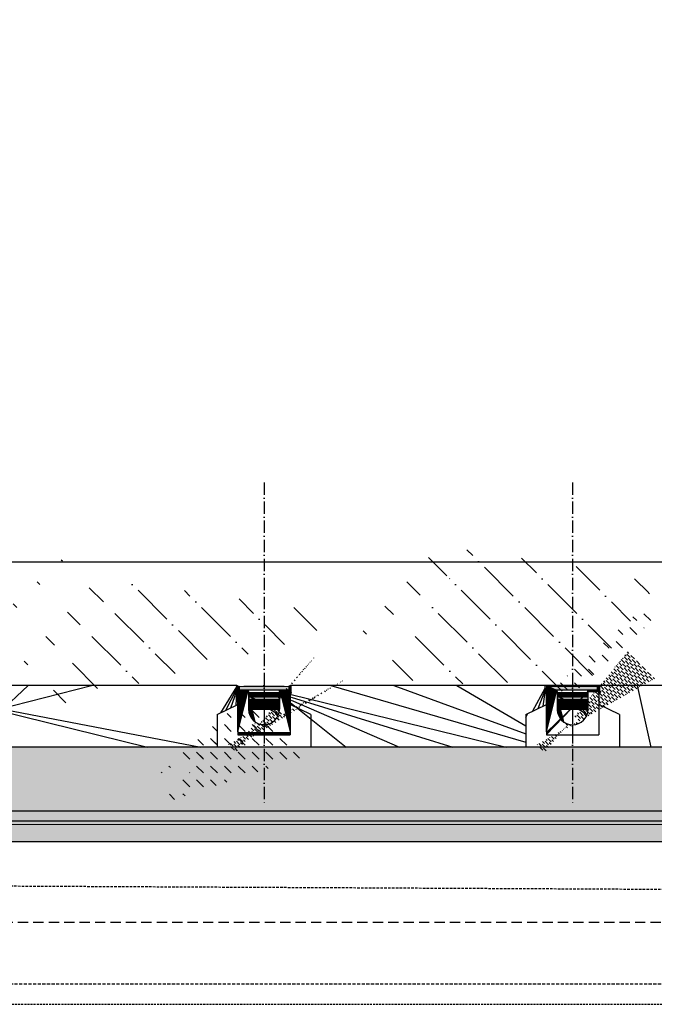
# Model space of a CAD drawing. Header units: centimetres. Extents: x 657501712 to 657529232, y 555122765 to 555182979.
# Tile 66 of 78: x 657510988 to 657511297, y 555123642 to 555124121. Entities that reach past the tile are written whole.
import ezdxf

# ---------------------------------------------------------------- set-up
doc = ezdxf.new("R2010")
doc.units = ezdxf.units.CM
doc.header["$LTSCALE"] = 0.1
for name, pattern in [('ZKZOK_PW_06_00_300$0$ACAD_ISO04W100', [30.5, 24, -3, 0.5, -3]), ('ZKZOK_PW_06_00_300$0$ACAD_ISO10W100', [18.5, 12, -3, 0.5, -3]), ('ZKZOK_PW_06_00_300$0$DASHED', [0.75, 0.5, -0.25])]:
    doc.linetypes.add(name, pattern=pattern)
for name, color, linetype in [('xrefs', 7, 'Continuous'), ('ZKZOK_PW_06_00_300$0$G_GB_030L', 7, 'ZKZOK_PW_06_00_300$0$ACAD_ISO04W100'), ('ZKZOK_PW_06_00_300$0$S_GB_300D', 1, 'Continuous'), ('ZKZOK_PW_06_00_300$0$S_GB_300H', 9, 'Continuous'), ('ZKZOK_PW_06_00_300$0$S_GB_300L', 3, 'Continuous'), ('ZKZOK_PW_06_00_300$0$S_GB_301D', 1, 'Continuous'), ('ZKZOK_PW_06_00_300$0$S_GB_301L', 1, 'Continuous'), ('ZKZOK_PW_06_00_300$0$S_GB_302L', 2, 'Continuous'), ('ZKZOK_PW_06_00_300$0$S_GB_303L', 3, 'Continuous'), ('ZKZOK_PW_06_00_300$0$S_GB_309H', 9, 'Continuous'), ('ZKZOK_PW_06_00_300$0$S_GB_309L', 9, 'Continuous'), ('ZKZOK_PW_06_00_300$0$S_GB_403L', 3, 'Continuous')]:
    doc.layers.add(name, color=color, linetype=linetype)
doc.layers.add('ZKZOK_PW_06_00_300$0$B_KRESK', color=9, linetype='Continuous', lineweight=18)

# ---------------------------------------------------------------- blocks, each defined once
blk = doc.blocks.new('wer')
at = {"layer": 'ZKZOK_PW_06_00_300$0$B_KRESK'}
h = blk.add_hatch(dxfattribs=at)
h.set_pattern_fill('DASH', color=251, scale=15, angle=-32.91639821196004, style=0)
h.set_pattern_definition([(134.9999911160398, (148450.7384586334, 43804.22746276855), (1.044320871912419e-05, 67.35192090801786), [47.625, -47.625])])
h.paths.add_polyline_path([(32819.57148742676, -113.200572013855), (32817.17380142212, -113.2005701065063), (32821.96918678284, -11.25025463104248), (32819.57149887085, -11.77481174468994)])
h.paths.add_polyline_path([(33877.55045318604, -239.981201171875), (33622.55047512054, -239.9811964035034), (33622.55047416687, -92.06508159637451), (33622.55043029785, -92.0650806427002), (33522.55047607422, -139.9812002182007), (33522.55047607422, -263.5274343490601), (33522.55047512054, -299.9812126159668), (33977.55044937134, -299.981273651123), (33977.55046081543, -139.9812002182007), (33877.55046653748, -92.06508541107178)])
h = blk.add_hatch(dxfattribs=at)
h.set_pattern_fill('DASH', color=251, scale=15, angle=-32.91639821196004, style=0)
h.set_pattern_definition([(134.9999911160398, (149950.7384567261, 43804.22753429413), (1.044320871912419e-05, 67.35192090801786), [47.625, -47.625])])
h.paths.add_polyline_path([(34319.57148742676, -113.2005004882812), (34317.17380142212, -113.2005004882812), (34321.96918678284, -11.25018405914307), (34319.57149887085, -11.77474308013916)])
h.paths.add_polyline_path([(35377.55045318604, -239.9811296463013), (35122.55047607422, -239.9811248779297), (35122.55047512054, -92.06501007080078), (35122.55043029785, -92.0650110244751), (35022.55047416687, -139.9811296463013), (35022.55047607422, -263.527364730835), (35022.55047607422, -299.981143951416), (35477.55044937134, -299.9812030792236), (35477.55045986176, -139.9811296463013), (35377.55046844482, -92.06501388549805)])
at = {"layer": 'ZKZOK_PW_06_00_300$0$S_GB_300H'}
h = blk.add_hatch(dxfattribs=at)
h.set_pattern_fill('ANSI37', color=251, angle=-2.067360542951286e-14)
h.set_pattern_definition([(44.99999999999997, (105911.8318567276, 15294.36216545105), (-2.245064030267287, 2.245064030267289), []), (135, (105911.8318567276, 15294.36216545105), (-2.245064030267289, -2.245064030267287), [])])
h.paths.add_polyline_path([(33617.55048847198, 0.01854610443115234), (33620.05048847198, 0.01854610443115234), (33622.55048751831, -2.981451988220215), (33622.55048847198, -32.98145389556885), (33617.55048751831, -32.98145294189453)])
h = blk.add_hatch(dxfattribs=at)
h.set_pattern_fill('ANSI37', color=251, angle=-2.067360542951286e-14)
h.set_pattern_definition([(135, (-38411.73087978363, 15294.36216545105), (2.245064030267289, 2.245064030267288), []), (44.99999999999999, (-38411.73087978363, 15294.36216545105), (2.245064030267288, -2.245064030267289), [])])
h.paths.add_polyline_path([(33882.55048942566, 0.01854610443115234), (33880.05049037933, 0.01854610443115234), (33877.55048942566, -2.981452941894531), (33877.55048942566, -32.98145198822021), (33882.55048942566, -32.98145294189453)])
h = blk.add_hatch(dxfattribs=at)
h.set_pattern_fill('ANSI37', color=251, angle=-2.067360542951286e-14)
h.set_pattern_definition([(44.99999999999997, (107411.8318567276, 15294.36207962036), (-2.245064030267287, 2.245064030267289), []), (135, (107411.8318567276, 15294.36207962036), (-2.245064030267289, -2.245064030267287), [])])
h.paths.add_polyline_path([(35117.55048847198, 0.01846027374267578), (35120.05048751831, 0.01846027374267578), (35122.55048751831, -2.981538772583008), (35122.55048751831, -32.98153877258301), (35117.55048847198, -32.98153877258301)])
h = blk.add_hatch(dxfattribs=at)
h.set_pattern_fill('ANSI37', color=251, angle=-2.067360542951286e-14)
h.set_pattern_definition([(135, (-36911.73087882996, 15294.36207962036), (2.245064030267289, 2.245064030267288), []), (44.99999999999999, (-36911.73087882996, 15294.36207962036), (2.245064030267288, -2.245064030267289), [])])
h.paths.add_polyline_path([(35382.55048942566, 0.01846027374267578), (35380.05048942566, 0.01846027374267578), (35377.55049037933, -2.981538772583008), (35377.55048942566, -32.98153972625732), (35382.55049037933, -32.98153877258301)])
h = blk.add_hatch(color=251, dxfattribs=at)
h.dxf.hatch_style = 1
edge = h.paths.add_edge_path()
edge.add_arc((33620.05048847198, -35.48145294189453), 2.5, 0, 360)
at = {"layer": 'ZKZOK_PW_06_00_300$0$S_GB_300H', "ltscale": 10}
h = blk.add_hatch(dxfattribs=at)
h.set_pattern_fill('ANSI38', color=251, scale=3, angle=-2.067360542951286e-14)
h.set_pattern_definition([(44.99999999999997, (105911.8318567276, 15294.36216545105), (-6.735192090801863, 6.735192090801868), []), (135, (105911.8318567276, 15294.36216545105), (-20.2055762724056, 6.735192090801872), [23.8125, -14.2875])])
h.paths.add_polyline_path([(33825.05048751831, -27.98146057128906), (33877.55048751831, -27.98146533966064), (33877.55046653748, -239.9814643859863), (33622.55048751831, -239.9814596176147), (33622.55048847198, -27.98145294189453), (33675.05048751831, -27.98145294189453), (33675.05048179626, -114.9814500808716, 1), (33825.05048370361, -114.9814577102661)])
at = {"layer": 'ZKZOK_PW_06_00_300$0$S_GB_300H'}
h = blk.add_hatch(dxfattribs=at)
h.set_pattern_fill('ANSI31', color=251, angle=-2.067360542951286e-14)
h.set_pattern_definition([(44.99999999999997, (105914.3318567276, 15294.36216545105), (-2.245064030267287, 2.245064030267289), [])])
h.paths.add_polyline_path([(33675.05048751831, -27.98145198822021), (33675.05048751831, -23.98145198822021), (33629.05048751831, -23.98145198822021), (33629.05048751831, -2.981451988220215), (33625.05048751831, -2.981451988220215), (33625.05048847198, -27.98145198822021)])
h = blk.add_hatch(dxfattribs=at)
h.set_pattern_fill('ANSI31', color=251, angle=-2.067360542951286e-14)
h.set_pattern_definition([(135, (-38414.23087978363, 15294.36216640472), (2.245064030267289, 2.245064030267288), [])])
h.paths.add_polyline_path([(33825.05049133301, -27.9814510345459), (33825.05049037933, -23.9814510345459), (33871.05048942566, -23.98145198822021), (33871.05048942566, -2.981451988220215), (33875.05048942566, -2.981451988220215), (33875.05048942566, -27.98145198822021)])
h = blk.add_hatch(color=251, dxfattribs=at)
h.dxf.hatch_style = 1
edge = h.paths.add_edge_path()
edge.add_arc((33880.05048942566, -35.48145389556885), 2.5, 0, 360)
h = blk.add_hatch(color=251, dxfattribs=at)
h.dxf.hatch_style = 1
edge = h.paths.add_edge_path()
edge.add_arc((35120.05048847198, -35.48153877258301), 2.5, 0, 360)
at = {"layer": 'ZKZOK_PW_06_00_300$0$S_GB_300H', "ltscale": 10}
h = blk.add_hatch(dxfattribs=at)
h.set_pattern_fill('ANSI38', color=251, scale=3, angle=-2.067360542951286e-14)
h.set_pattern_definition([(44.99999999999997, (107411.8318567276, 15294.36207962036), (-6.735192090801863, 6.735192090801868), []), (135, (107411.8318567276, 15294.36207962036), (-20.2055762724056, 6.735192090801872), [23.8125, -14.2875])])
h.paths.add_polyline_path([(35325.05048751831, -27.98154640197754), (35377.55048561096, -27.98155117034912), (35377.5504655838, -239.9815511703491), (35122.55048751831, -239.9815464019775), (35122.55048847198, -27.98153972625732), (35175.05048751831, -27.98153877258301), (35175.05048179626, -114.9815349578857, 1), (35325.05048370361, -114.9815435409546)])
at = {"layer": 'ZKZOK_PW_06_00_300$0$S_GB_300H'}
h = blk.add_hatch(dxfattribs=at)
h.set_pattern_fill('ANSI31', color=251, angle=-2.067360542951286e-14)
h.set_pattern_definition([(44.99999999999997, (107414.3318576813, 15294.36208057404), (-2.245064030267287, 2.245064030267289), [])])
h.paths.add_polyline_path([(35175.05048751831, -27.98153781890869), (35175.05048751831, -23.98153781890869), (35129.05048751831, -23.98153972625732), (35129.05048751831, -2.981536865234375), (35125.05048847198, -2.981538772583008), (35125.05048751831, -27.98153877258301)])
h = blk.add_hatch(dxfattribs=at)
h.set_pattern_fill('ANSI31', color=251, angle=-2.067360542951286e-14)
h.set_pattern_definition([(135, (-36914.23087882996, 15294.36208248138), (2.245064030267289, 2.245064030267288), [])])
h.paths.add_polyline_path([(35325.05049037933, -27.98153781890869), (35325.05049037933, -23.98153781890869), (35371.05048942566, -23.98153972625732), (35371.05049133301, -2.981537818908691), (35375.05048942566, -2.981537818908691), (35375.05048942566, -27.98153781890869)])
h = blk.add_hatch(color=251, dxfattribs=at)
h.dxf.hatch_style = 1
edge = h.paths.add_edge_path()
edge.add_arc((35380.05049037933, -35.48153877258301), 2.5, 0, 360)
at = {"layer": 'ZKZOK_PW_06_00_300$0$S_GB_309H'}
h = blk.add_hatch(dxfattribs=at)
h.set_pattern_fill('ANSI33', color=251, scale=30, angle=-2.067360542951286e-14)
h.set_pattern_definition([(44.99999999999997, (-736443.4490127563, 461576.4483423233), (-134.7038418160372, 134.7038418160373), []), (44.99999999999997, (-736308.7451133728, 461576.4483423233), (-134.7038418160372, 134.7038418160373), [95.24999999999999, -47.62499999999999])])
h.paths.add_polyline_path([(10899.74934387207, -310.1945667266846), (9059.749345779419, -310.1945667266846), (9059.74935913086, -610.1945667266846), (10899.74935817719, -610.1945667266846)])
h.paths.add_polyline_path([(9059.749345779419, -310.1945667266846), (8178.6139793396, -300), (8178.614530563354, -610.1945667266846), (9059.74935913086, -610.1945667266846)])
h.paths.add_polyline_path([(12750.02613449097, 6150), (12600.0255279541, 6150), (12600.0255279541, 600), (12750.02613449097, 600.0000009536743)])
h.paths.add_polyline_path([(12600.0255279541, 6150), (12450.0255279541, 6150), (12450.0255279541, 600), (12600.0255279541, 600)])
h.paths.add_polyline_path([(12550.02552986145, 6560), (12450.0255279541, 6560.000000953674), (12450.0255279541, 6240), (12550.0255279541, 6240.000000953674)], flags=17)
h.paths.add_polyline_path([(12600.0255279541, 6600), (12550.0255279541, 6600.000000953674), (12550.02552986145, 6560), (12550.0255279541, 6200), (12450.0255279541, 6200.000000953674), (12450.0255279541, 6150), (12600.0255279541, 6150)])
h.paths.add_polyline_path([(12650.02613449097, 6600), (12600.0255279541, 6600), (12600.0255279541, 6150), (12750.02613449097, 6150), (12750.02613449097, 6200.000000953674), (12650.02613449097, 6200), (12650.02613639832, 6240)])
h.paths.add_polyline_path([(12750.02613449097, 6560), (12650.02613449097, 6560.000000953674), (12650.02613639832, 6240), (12750.02613639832, 6240)])
h.paths.add_polyline_path([(16139.74934577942, -300), (14299.7496471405, -299.9999990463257), (14299.74935913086, -610.1945667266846), (16139.74935913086, -610.1945667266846)])
h.paths.add_polyline_path([(17979.74964904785, -299.9999980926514), (16139.74934577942, -300), (16139.74935913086, -610.1945667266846), (17979.74935817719, -610.1945667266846)])
h.paths.add_polyline_path([(19819.74934577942, -299.9999980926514), (17979.74964904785, -299.9999980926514), (17979.74935817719, -610.1945667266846), (19819.74935913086, -610.1945667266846)])
h.paths.add_polyline_path([(21659.74964904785, -299.9999122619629), (19819.74934577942, -299.9999980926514), (19819.74935913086, -610.1945667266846), (21659.74935913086, -610.1945667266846)])
h.paths.add_polyline_path([(23499.74964904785, -299.9999980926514), (21659.74964904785, -299.9999122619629), (21659.74935913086, -610.1945667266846), (23499.74935817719, -610.1945667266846)])
h.paths.add_polyline_path([(25350.05136489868, 6150), (25200.05106258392, 6150), (25200.05106258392, 600.0000009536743), (25350.0510892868, 600)])
h.paths.add_polyline_path([(25200.05106258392, 6150), (25050.05106258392, 6150.000000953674), (25050.05106258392, 600.0000009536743), (25200.05106258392, 600.0000009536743)])
h.paths.add_polyline_path([(25350.05136585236, 6560), (25250.05136585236, 6560.000000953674), (25250.05136585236, 6240.000000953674), (25350.05136680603, 6240)])
h.paths.add_polyline_path([(25250.05136680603, 6600), (25200.05106163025, 6600.000000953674), (25200.05106258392, 6150), (25350.05136489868, 6150), (25350.05136680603, 6180.000000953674), (25350.05136680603, 6200.000000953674), (25250.05167007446, 6200.000000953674), (25250.05136680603, 6200)])
h.paths.add_polyline_path([(25200.05106163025, 6600.000000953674), (25150.05075836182, 6600.000000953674), (25150.05075836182, 6560.000000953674), (25150.05075836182, 6240), (25150.05106258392, 6240.000000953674), (25150.05106258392, 6200), (25050.05106163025, 6200.000000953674), (25050.05106258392, 6150.000000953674), (25200.05106258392, 6150)])
h.paths.add_polyline_path([(25150.05075836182, 6560.000000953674), (25050.05075836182, 6560.000000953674), (25050.05075836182, 6240.000000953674), (25150.05075836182, 6240)], flags=17)
h.paths.add_polyline_path([(36100.30170822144, -300.0000009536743), (34260.30171108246, -299.9999980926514), (34260.30169582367, -610.1945667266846), (36100.30169487, -610.1945667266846)])
h.paths.add_polyline_path([(34260.30171108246, -299.9999980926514), (32420.30170726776, -299.9999980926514), (32420.30169487, -610.1945667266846), (34260.30169582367, -610.1945667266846)])
h.paths.add_polyline_path([(32420.30170726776, -299.9999980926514), (30580.30201148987, -299.9999990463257), (30580.30169582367, -610.1945667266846), (32420.30169487, -610.1945667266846)])
h.paths.add_polyline_path([(30580.30201148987, -299.9999990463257), (28740.30170822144, -300.0004167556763), (28740.30169487, -610.1945667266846), (30580.30169582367, -610.1945667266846)])
h.paths.add_polyline_path([(28740.30170822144, -300.0004167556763), (26900.30171012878, -299.9999990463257), (26900.30169487, -610.1945667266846), (28740.30169487, -610.1945667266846)])
h.paths.add_polyline_path([(37949.97445869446, 6150.000000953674), (37799.97445869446, 6150.000000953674), (37799.97445869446, 600.0000009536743), (37949.97445869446, 600.0000009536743)])
h.paths.add_polyline_path([(37799.97445869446, 6150.000000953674), (37649.97445869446, 6150.000000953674), (37649.97445869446, 600.0000009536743), (37799.97445869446, 600.0000009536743)])
h.paths.add_polyline_path([(37949.97445869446, 7200.000000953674), (37799.97445869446, 7200), (37799.97445869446, 6150.000000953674), (37949.97445869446, 6150.000000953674)])
h.paths.add_polyline_path([(37799.97445869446, 7200), (37649.97445869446, 7200.000000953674), (37649.97445869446, 6600), (37749.97415542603, 6600), (37749.97415542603, 6200), (37649.97446060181, 6200), (37649.97445869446, 6150.000000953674), (37799.97445869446, 6150.000000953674)])
h.paths.add_polyline_path([(12450.0255279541, -10.19456768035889), (12600.02552700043, -10.19456672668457), (12600.0255279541, 600), (12450.0255279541, 600)])
h.paths.add_polyline_path([(11949.99320411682, -610.1945667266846), (11949.99320793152, -299.9999980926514), (10899.74934387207, -310.1945667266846), (10899.74935817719, -610.1945667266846)])
h.paths.add_polyline_path([(13250.05785179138, -299.9999980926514), (13250.05785179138, -610.1945667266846), (14299.74935913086, -610.1945667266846), (14299.7496471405, -299.9999990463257)])
h.paths.add_polyline_path([(12600.02552700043, -10.19456672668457), (12750.02613449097, -10.19456672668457), (12750.02613449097, 600.0000009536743), (12600.0255279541, 600)])
h.paths.add_polyline_path([(25200.05106258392, 0), (25350.0510597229, 0), (25350.0510892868, 600), (25200.05106258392, 600.0000009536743)])
h.paths.add_polyline_path([(25850.05136585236, -299.9999980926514), (25850.05106258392, -610.1945676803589), (26900.30169487, -610.1945667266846), (26900.30171012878, -299.9999990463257)])
h.paths.add_polyline_path([(25050.05106163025, 0), (25200.05106258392, 0), (25200.05106258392, 600.0000009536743), (25050.05106258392, 600.0000009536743)])
h.paths.add_polyline_path([(24550.05106163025, -610.1945667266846), (24550.05106163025, -299.9999980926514), (23499.74964904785, -299.9999980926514), (23499.74935817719, -610.1945667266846)])
h.paths.add_polyline_path([(37149.97445869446, -610.1945667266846), (37149.97476196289, -299.9999990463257), (36100.30170822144, -300.0000009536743), (36100.30169487, -610.1945667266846)])
h.paths.add_polyline_path([(37649.97445869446, -10.19456672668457), (37799.97445869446, -10.19456672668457), (37799.97445869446, 600.0000009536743), (37649.97445869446, 600.0000009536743)])
h.paths.add_polyline_path([(37799.97445869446, -10.19456672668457), (37949.97445869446, -10.19456672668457), (37949.97445869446, 600.0000009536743), (37799.97445869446, 600.0000009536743)])
h = blk.add_hatch(dxfattribs=at)
h.set_pattern_fill('ANSI35', color=251, scale=25, angle=270)
h.set_pattern_definition([(314.9999999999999, (-723843.4240837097, 384631.1639604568), (112.2532015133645, 112.2532015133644), []), (314.9999999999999, (-723843.4240837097, 384518.9107103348), (112.2532015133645, 112.2532015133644), [198.4375, -39.68749999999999, 0, -39.68749999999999])])
h.paths.add_polyline_path([(27622.55048847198, -92.06543254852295), (27622.55048751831, -37.98153877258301), (27617.55048751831, -37.98153877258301), (27617.55048847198, 0.01846027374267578), (26800.05045700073, 0.01846027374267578), (26800.05045700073, -299.9815378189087), (27522.55048847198, -299.9815397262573), (27522.55048847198, -139.9815502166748)])
h.paths.add_polyline_path([(26800.05045700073, 0.01846027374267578), (26382.55046653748, 0.01846027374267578), (26382.5504655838, -37.98153877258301), (26381.1688337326, -93.79922199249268), (26477.55044937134, -139.9815502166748), (26477.55043697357, -299.9815378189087), (26800.05045700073, -299.9815378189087)])
h.paths.add_polyline_path([(26122.55046463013, -37.98153972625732), (26117.55046463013, -37.98153877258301), (26117.55046463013, 0.01846027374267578), (25850.08278179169, 0.01846027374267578), (25850.08278179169, -299.9815378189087), (26022.55046463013, -299.9815378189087), (26022.55046272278, -139.9815502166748), (26122.55046463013, -92.06543254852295)])
h.paths.add_polyline_path([(29122.55048751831, -92.06543254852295), (29122.55048751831, -37.98153877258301), (29117.55048847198, -37.98153972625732), (29117.55048942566, 0.01846027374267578), (27882.55048942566, 0.01846027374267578), (27882.55049037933, -37.98153877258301), (27881.16885757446, -93.79922199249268), (27977.55047225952, -139.9815511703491), (27977.5504617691, -299.9815378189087), (29022.55048751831, -299.9815397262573), (29022.55048847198, -139.9815511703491)])
h.paths.add_polyline_path([(30622.55048847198, -92.06543254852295), (30622.55048751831, -37.98153877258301), (30617.55048847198, -37.98153877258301), (30617.55048751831, 0.01846027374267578), (29382.55048942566, 0.01846027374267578), (29382.55049037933, -37.98153781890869), (29381.16885757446, -93.79922199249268), (29477.55047225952, -139.9815502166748), (29477.5504617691, -299.9815378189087), (30522.55048751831, -299.9815397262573), (30522.55048751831, -139.9815502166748)])
h.paths.add_polyline_path([(32122.55048751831, -37.98153877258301), (32117.55048847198, -37.98153877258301), (32117.55048751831, 0.01846027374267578), (30882.55048942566, 0.01846027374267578), (30882.55049037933, -37.98153877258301), (30881.16885757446, -93.79922199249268), (30977.55047225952, -139.9815511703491), (30977.55046081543, -299.9815378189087), (32022.55048751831, -299.9815378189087), (32022.55048751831, -139.9815511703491), (32122.55048847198, -92.06543254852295)])
h.paths.add_polyline_path([(33622.55048847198, -92.06534671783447), (33622.55048847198, -37.98145294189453), (33617.55048751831, -37.98145294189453), (33617.55048847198, 0.01854610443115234), (32382.55048942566, 0.01846027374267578), (32382.55048942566, -37.98153877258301), (32381.16885757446, -93.79922199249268), (32477.55047225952, -139.9815502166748), (32477.55046081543, -299.9815378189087), (33522.55048751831, -299.9815378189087), (33522.55048751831, -139.9814643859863)])
h.paths.add_polyline_path([(35122.55048847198, -37.98153972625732), (35117.55048751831, -37.98153877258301), (35117.55048847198, 0.01854801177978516), (33882.55048942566, 0.01854610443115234), (33882.55048942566, -37.98145294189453), (33881.16885757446, -93.7991361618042), (33977.55047225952, -139.9814643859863), (33977.55046081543, -299.9815397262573), (35022.55048847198, -299.9815378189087), (35022.55048847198, -139.9815502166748), (35122.55048847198, -92.06543254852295)])
h.paths.add_polyline_path([(36522.55048847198, -139.9815502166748), (36622.55048751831, -92.06543254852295), (36622.55048847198, -37.98153877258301), (36617.55048751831, -37.98153877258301), (36617.55048751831, 0.01854610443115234), (35382.55048942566, 0.01854610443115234), (35382.55048942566, -37.98153877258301), (35381.16885757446, -93.79922199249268), (35477.55047225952, -139.9815502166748), (35477.55046081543, -299.9815397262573), (36522.55048751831, -299.9815397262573)])
h.paths.add_polyline_path([(37150.07599258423, 0.01846027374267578), (36882.55048942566, 0.01846027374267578), (36882.55049037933, -37.98153877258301), (36881.16885757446, -93.79922199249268), (36977.55047225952, -139.9815502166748), (36977.55046081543, -299.9815397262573), (37150.07599163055, -299.9815378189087)])
h = blk.add_hatch(dxfattribs=at)
h.set_pattern_fill('DASH', color=251, scale=15, angle=315)
h.set_pattern_definition([(314.9999999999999, (-735957.7343015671, 388596.2563142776), (67.35192090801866, -3.907985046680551e-14), [47.62499999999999, -47.62499999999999])])
h.paths.add_polyline_path([(25750.0833864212, -900), (24550.0510635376, -899.9999990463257), (24550.05375576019, -950), (25750.08607673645, -949.9407358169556)])
h.paths.add_polyline_path([(38499.97445869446, -899.9999904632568), (38350.00678348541, -900), (37149.97445869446, -899.9999990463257), (37149.97715187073, -949.9999990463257), (38350.00947284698, -949.9407358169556), (38499.97445869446, -950)])
h.paths.add_polyline_path([(11949.99320316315, -659.9913883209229), (11949.99320411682, -610.1945667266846), (8178.647403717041, -610.1945667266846), (8178.650096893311, -660.1945657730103)])
h.paths.add_polyline_path([(24550.05106258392, -659.3125734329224), (24550.05106163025, -610.1945667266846), (13250.05785179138, -610.1945667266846), (13250.05785274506, -659.9213485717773)])
h.paths.add_polyline_path([(37149.97445869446, -658.6337661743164), (37149.97445869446, -610.1945667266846), (25850.05106258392, -610.1945676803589), (25850.05106258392, -659.2425374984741)])
h = blk.add_hatch(dxfattribs=at)
h.set_pattern_fill('DASH', color=251, scale=20, angle=44.99999999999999)
h.set_pattern_definition([(44.99999999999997, (-735957.7343015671, 388596.2563142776), (3.907985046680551e-14, 89.80256121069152), [63.5, -63.5])])
h.paths.add_polyline_path([(37249.9421339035, -949.9954414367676), (37149.97445869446, -949.9999990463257), (37149.97445869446, -658.6337661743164), (25850.05106258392, -659.2425374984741), (25850.05106258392, -899.9999990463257), (25850.05375289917, -949.9407339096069), (25750.0860786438, -949.9452924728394), (25750.08607673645, -949.9407358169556), (24650.01873779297, -949.9999990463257), (24650.01873779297, -949.9954414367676), (24550.05106258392, -950), (24550.05106258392, -659.3125734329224), (13250.05785274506, -659.9213485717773), (13250.05785274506, -900), (13150.05785179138, -900), (13150.0605430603, -949.9407358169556), (11949.99320411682, -950), (11949.99320316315, -659.9913883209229), (8178.650096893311, -660.1945657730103), (8178.655485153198, -760.1945667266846), (11609.75873947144, -760.1945667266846), (11849.99370670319, -1050.00060749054), (13350.05737686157, -1050.00057220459), (13590.29231643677, -760.1945667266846), (24209.78427314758, -760.1945667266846), (24450.05106258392, -1050), (25850.0833864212, -1049.999999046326), (26190.31785011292, -760.1945667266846), (36809.70767021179, -760.1945667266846), (37008.5213394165, -1000), (38499.97446060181, -1000.000000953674), (38499.97445869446, -950), (37249.9421339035, -950)])
at = {"layer": 'ZKZOK_PW_06_00_300$0$S_GB_403L'}
h = blk.add_hatch(color=251, dxfattribs=at)
h.dxf.hatch_style = 1
h.paths.add_polyline_path([(33869.68579006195, -22.63176250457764), (33869.68579006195, -3.531764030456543), (33847.18579292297, -2.631763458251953), (33652.18578720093, -2.631762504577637), (33629.68578720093, -3.531764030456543), (33629.68578910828, -22.63176250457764)])
h = blk.add_hatch(color=251, dxfattribs=at)
h.dxf.hatch_style = 1
h.paths.add_polyline_path([(35369.68579006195, -22.63184928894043), (35369.68578910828, -3.53184986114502), (35347.18579292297, -2.63184928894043), (35152.18578720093, -2.63184928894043), (35129.68578910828, -3.53184986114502), (35129.68578720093, -22.63184928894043)])
at = {"layer": 'ZKZOK_PW_06_00_300$0$G_GB_030L', "color": 251, "linetype": 'ZKZOK_PW_06_00_300$0$ACAD_ISO10W100', "ltscale": 50}
for p, q in [((33750.05044364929, 987.2239742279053), (33750.05051708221, -574.9815397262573)), ((35250.05044364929, 987.2240600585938), (35250.05051708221, -574.9815397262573))]:
    blk.add_line(p, q, dxfattribs=at)
at = {"layer": 'ZKZOK_PW_06_00_300$0$G_GB_030L', "color": 251, "linetype": 'ZKZOK_PW_06_00_300$0$ACAD_ISO10W100', "ltscale": 5}
for points in [[(33750.05049037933, 30.5378303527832), (33750.05047225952, -281.0551052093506)], [(35250.05049133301, 30.53774452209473), (35250.05047225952, -281.0551910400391)]]:
    blk.add_lwpolyline(points, dxfattribs=at)
at = {"layer": 'ZKZOK_PW_06_00_300$0$S_GB_300D', "color": 251}
for p, q in [((33622.55048847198, -149.9814653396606), (33622.55048847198, -149.9814653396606)), ((35122.55048751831, -149.9815511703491), (35122.55048751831, -149.9815511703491))]:
    blk.add_line(p, q, dxfattribs=at)
at = {"layer": 'ZKZOK_PW_06_00_300$0$S_GB_300L', "color": 251}
for p, q in [((33522.55048751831, -139.9814643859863), (33622.55048847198, -92.06534671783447)), ((33977.55047225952, -139.9814643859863), (33877.55047225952, -92.06534671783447)), ((35022.55048847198, -139.9815502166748), (35122.55048847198, -92.06543254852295)), ((35477.55047225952, -139.9815502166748), (35377.55047225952, -92.06543254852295)), ((33522.55048751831, -139.9814643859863), (33522.55048847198, -299.9814519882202)), ((33977.55047225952, -139.9814643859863), (33977.55046081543, -299.9814519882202)), ((35022.55048847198, -139.9815502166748), (35022.55048847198, -299.9815378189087)), ((35477.55047225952, -139.9815502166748), (35477.55046081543, -299.9815397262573)), ((32647.80167579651, -299.9999990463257), (32192.80170154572, -300))]:
    blk.add_line(p, q, dxfattribs=at)
at = {"layer": 'ZKZOK_PW_06_00_300$0$S_GB_301D', "color": 251}
for p, q in [((33745.45289421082, 0.01854610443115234), (33754.64808273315, 0.01854610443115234)), ((35245.45289421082, 0.01846027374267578), (35254.6480846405, 0.01846027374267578))]:
    blk.add_line(p, q, dxfattribs=at)
at = {"layer": 'ZKZOK_PW_06_00_300$0$S_GB_301D', "color": 251, "linetype": 'ZKZOK_PW_06_00_300$0$DASHED', "ltscale": 250}
blk.add_line((8178.614540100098, -852.9373359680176), (37649.97446727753, -999.9999990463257), dxfattribs=at)
at = {"layer": 'ZKZOK_PW_06_00_300$0$S_GB_301L', "color": 251, "linetype": 'ZKZOK_PW_06_00_300$0$DASHED', "ltscale": 1000}
for p, q in [((39949.97447013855, 599.9999914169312), (-12750.02553939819, 600)), ((37649.97445869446, 600.0000009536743), (-12750.02554130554, 600)), ((8178.614538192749, -1149.999883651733), (37649.97446632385, -1149.999226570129))]:
    blk.add_line(p, q, dxfattribs=at)
at = {"layer": 'ZKZOK_PW_06_00_300$0$S_GB_301L', "color": 251, "linetype": 'ZKZOK_PW_06_00_300$0$DASHED', "ltscale": 300}
blk.add_line((-13250.02554225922, -1449.999999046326), (37049.99999141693, -1450), dxfattribs=at)
at = {"layer": 'ZKZOK_PW_06_00_300$0$S_GB_301L', "color": 251, "linetype": 'ZKZOK_PW_06_00_300$0$DASHED', "ltscale": 150, "const_width": 5}
blk.add_lwpolyline([(25850.05106163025, -675.2611818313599), (37149.97445869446, -675.2611818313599)], dxfattribs=at)
at = {"layer": 'ZKZOK_PW_06_00_300$0$S_GB_301L', "color": 251}
for centre in [(33620.05048847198, -35.48145294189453), (33880.05048942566, -35.48145389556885), (35120.05048847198, -35.48153877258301), (35380.05049037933, -35.48153877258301)]:
    blk.add_circle(centre, 2.5, dxfattribs=at)
at = {"layer": 'ZKZOK_PW_06_00_300$0$S_GB_302L', "color": 251}
for p, q in [((33622.55048847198, -27.98145294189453), (33622.55048751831, -239.9814519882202)), ((33622.55048847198, -27.98145294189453), (33675.05048561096, -27.98145294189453)), ((33825.05048751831, -27.98146057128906), (33877.55048751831, -27.98146533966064)), ((33877.55048751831, -27.98146533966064), (33877.55046653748, -239.9814643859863)), ((35122.55048847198, -27.98153972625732), (35122.55048751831, -239.9815397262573)), ((35122.55048847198, -27.98153972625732), (35175.05048561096, -27.98153877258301)), ((35325.05048751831, -27.98154640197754), (35377.55048561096, -27.98155117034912)), ((35377.55048561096, -27.98155117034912), (35377.5504655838, -239.9815511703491)), ((33622.55048751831, -239.9814596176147), (33877.55046653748, -239.9814643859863)), ((35122.55048751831, -239.9815464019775), (35377.5504655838, -239.9815511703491))]:
    blk.add_line(p, q, dxfattribs=at)
for points in [[(33675.05048751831, -27.98145294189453), (33675.05048179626, -114.9814538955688)], [(33825.05048751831, -27.98146057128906), (33825.05048370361, -114.9814605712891)], [(35175.05048751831, -27.98153877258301), (35175.05048179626, -114.9815397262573)], [(35325.05048751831, -27.98154640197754), (35325.05048370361, -114.9815464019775)]]:
    blk.add_lwpolyline(points, dxfattribs=at)
for centre in [(33750.05048370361, -114.9814519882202), (35250.05048179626, -114.9815397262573)]:
    blk.add_arc(centre, 75.00000000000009, 180, 0, dxfattribs=at)
at = {"layer": 'ZKZOK_PW_06_00_300$0$S_GB_303L', "color": 251}
for p, q in [((33617.55048847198, 0.01854610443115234), (32382.55048942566, 0.01846027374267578)), ((36617.55048751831, 0.01854610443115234), (33882.55048942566, 0.01854610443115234)), ((37149.97476196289, -299.9999990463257), (25850.05136585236, -299.9999980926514)), ((37149.97445869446, -610.1945667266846), (25850.05106258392, -610.1945676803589))]:
    blk.add_line(p, q, dxfattribs=at)
at = {"layer": 'ZKZOK_PW_06_00_300$0$S_GB_309H', "color": 251}
for points in [[(33622.55048847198, -37.98145294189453), (33617.55048751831, -37.98145294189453), (33617.55048847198, 0.01854610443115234), (33620.05048847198, 0.01854610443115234), (33625.05048751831, -2.981451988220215), (33625.05048847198, -27.98145198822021)], [(33877.55048942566, -37.98145294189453), (33882.55048942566, -37.98145294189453), (33882.55048942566, 0.01854610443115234), (33880.05049037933, 0.01854610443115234), (33875.05048942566, -2.981451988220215), (33875.05048942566, -27.98145198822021)], [(35122.55048847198, -37.98153972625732), (35117.55048751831, -37.98153877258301), (35117.55048847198, 0.01846027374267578), (35120.05048751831, 0.01846027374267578), (35125.05048847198, -2.981538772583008), (35125.05048751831, -27.98153877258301)], [(35377.55048942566, -37.98153877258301), (35382.55048942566, -37.98153877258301), (35382.55048942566, 0.01846027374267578), (35380.05048942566, 0.01846027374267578), (35375.05048942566, -2.981537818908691), (35375.05048942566, -27.98153781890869)]]:
    blk.add_lwpolyline(points, dxfattribs=at)
at = {"layer": 'ZKZOK_PW_06_00_300$0$S_GB_309L', "color": 251, "linetype": 'Continuous'}
for p, q in [((37149.97445869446, -658.6283807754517), (25850.05106258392, -659.2479228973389)), ((36809.70767021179, -760.1945667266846), (26190.31785011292, -760.1945667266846))]:
    blk.add_line(p, q, dxfattribs=at)
at = {"layer": 'ZKZOK_PW_06_00_300$0$S_GB_309L', "color": 251, "linetype": 'ZKZOK_PW_06_00_300$0$DASHED', "ltscale": 200}
blk.add_line((-13300.02554130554, -1549.999999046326), (36535.54391098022, -1549.999999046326), dxfattribs=at)
at = {"layer": 'ZKZOK_PW_06_00_300$0$S_GB_403L', "color": 251}
for p, q in [((33625.05048847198, -27.98145198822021), (33675.05048561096, -27.98145294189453)), ((33625.05048847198, -27.98145198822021), (33675.05048561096, -27.98145294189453)), ((33630.05048751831, -3.881453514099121), (33630.05048751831, -22.98145294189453)), ((33675.05048561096, -27.98145294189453), (33675.05048561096, -23.98145389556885)), ((33825.05049133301, -27.98145294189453), (33825.05049324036, -23.98145198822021)), ((33875.05048942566, -27.98145198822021), (33825.05049133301, -27.98145294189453)), ((33825.05049133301, -27.98145198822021), (33875.05049037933, -27.98146533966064)), ((33870.05048847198, -3.881453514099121), (33870.05048942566, -22.98145294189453)), ((35125.05048751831, -27.98153877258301), (35175.05048561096, -27.98153877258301)), ((35125.05048751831, -27.98153877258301), (35175.05048561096, -27.98153877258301)), ((35130.05048751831, -3.881539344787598), (35130.05048847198, -22.98153877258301)), ((35175.05048561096, -27.98153877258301), (35175.05048561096, -23.98153781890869)), ((35325.05049133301, -27.98153972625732), (35325.05049133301, -23.98153972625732)), ((35375.05048942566, -27.98153781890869), (35325.05049133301, -27.98153972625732)), ((35325.05049133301, -27.98153877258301), (35375.05048942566, -27.98155117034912)), ((35370.05048942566, -3.881538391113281), (35370.05048942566, -22.98153877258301))]:
    blk.add_line(p, q, dxfattribs=at)
for points in [[(33625.05048751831, -2.981451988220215), (33629.05048751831, -2.981451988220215), (33629.05048751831, -23.98145198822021), (33675.05048751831, -23.98145198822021)], [(33675.05048751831, -27.98145198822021), (33625.05048847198, -27.98145198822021), (33625.05048751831, -2.981451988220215)], [(33630.05048751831, -3.881453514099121), (33652.55048847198, -2.981452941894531), (33847.55049324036, -2.981453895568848), (33870.05048847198, -3.881453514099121)], [(33870.05048942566, -22.98145294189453), (33630.05048751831, -22.98145294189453)], [(33825.05049133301, -27.9814510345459), (33875.05048942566, -27.98145198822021), (33875.05048942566, -2.981451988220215)], [(33875.05048942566, -2.981451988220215), (33871.05048942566, -2.981451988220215), (33871.05048942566, -23.98145198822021), (33825.05048942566, -23.98145198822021)], [(33870.05048942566, -23.9814510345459), (33825.05049037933, -23.9814510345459)], [(35125.05048847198, -2.981538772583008), (35129.05048751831, -2.981536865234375), (35129.05048751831, -23.98153972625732), (35175.05048751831, -23.98153781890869)], [(35175.05048751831, -27.98153781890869), (35125.05048751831, -27.98153877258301), (35125.05048847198, -2.981538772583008)], [(35130.05048751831, -3.881539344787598), (35152.55048847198, -2.981538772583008), (35347.55049324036, -2.981538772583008), (35370.05048942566, -3.881538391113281)], [(35370.05048942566, -22.98153877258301), (35130.05048847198, -22.98153877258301)], [(35325.05049037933, -27.98153781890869), (35375.05048942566, -27.98153781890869), (35375.05048942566, -2.981537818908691)], [(35375.05048942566, -2.981537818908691), (35371.05048942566, -2.981537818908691), (35371.05048942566, -23.98153972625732), (35325.05049037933, -23.98153781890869)], [(35370.05048942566, -23.98153781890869), (35325.05049037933, -23.98153781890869)]]:
    blk.add_lwpolyline(points, dxfattribs=at)

msp = doc.modelspace()

# ---------------------------------------------------------------- block references
at = {"layer": 'xrefs', "xscale": 0.1, "yscale": 0.1, "zscale": 0.1}
msp.add_blockref('wer', (657507732.19427, 555123796.7207938), dxfattribs=at)

doc.saveas('drawing.dxf')
